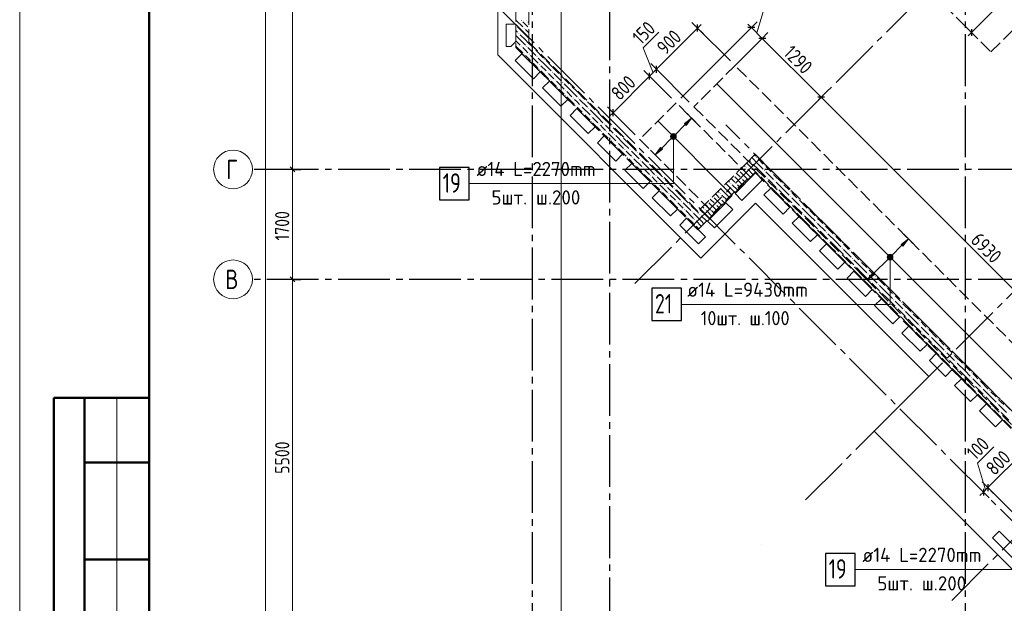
# Model space of a CAD drawing. Header units: millimetres. Extents: x 0 to 43617, y 0 to 59400.
# Tile 2 of 41: x 0 to 15229, y 12320 to 21346. Entities that reach past the tile are written whole.
import ezdxf

# ---------------------------------------------------------------- set-up
doc = ezdxf.new("R2010")
doc.units = ezdxf.units.MM
doc.linetypes.add('______2', pattern=[270, 200, -70])
doc.linetypes.add('______5', pattern=[1100, 800, -100, 100, -100])
for name, color, linetype, lineweight in [('Standard', 7, 'Continuous', 25), ('ДОП Верх по Х', 7, 'Continuous', 25), ('Оси', 40, '______5', 18), ('Позиционная метка номер позиции', 7, 'Continuous', 13), ('Примечания', 7, 'Continuous', 25)]:
    doc.layers.add(name, color=color, linetype=linetype, lineweight=lineweight)
doc.layers.add('ЖБ Перекрытие верхний уровень', color=7, linetype='Continuous', lineweight=25, true_color=0xe0e0ff)
doc.layers.add('ЖБ Стена верхний уровень', color=7, linetype='Continuous', lineweight=25, true_color=0x006e00)
doc.styles.add('GOST 2.304-81', font='txt')
doc.styles.add('ISOCPEUR', font='txt')

msp = doc.modelspace()

# ---------------------------------------------------------------- hatches: boundary and pattern name
at = {"layer": 'ДОП Верх по Х', "linetype": 'Continuous', "lineweight": 13, "transparency": 33554687}
for points in [[(10308, 19710), (10393, 19823), (10280, 19738)], [(10074, 19550), (10137, 19514), (10084, 19567)], [(10074, 19531), (10120, 19504), (10074, 19550)], [(10074, 19550), (10120, 19504), (10137, 19514)], [(10101, 19504), (10074, 19531), (10084, 19514)], [(10074, 19531), (10101, 19504), (10120, 19504)], [(10084, 19567), (10146, 19531), (10101, 19576)], [(10084, 19567), (10137, 19514), (10146, 19531)], [(10101, 19576), (10146, 19531), (10146, 19550)], [(10101, 19576), (10146, 19550), (10120, 19576)], [(10120, 19576), (10146, 19550), (10137, 19567)], [(13660, 17843), (13745, 17956), (13632, 17871)], [(13426, 17683), (13489, 17647), (13436, 17700)], [(13426, 17664), (13472, 17637), (13426, 17683)], [(13426, 17683), (13472, 17637), (13489, 17647)], [(13436, 17700), (13498, 17664), (13453, 17709)], [(13436, 17700), (13489, 17647), (13498, 17664)], [(13453, 17709), (13498, 17664), (13498, 17683)], [(13453, 17709), (13498, 17683), (13472, 17709)], [(13472, 17709), (13498, 17683), (13489, 17700)], [(13453, 17637), (13426, 17664), (13436, 17647)], [(13426, 17664), (13453, 17637), (13472, 17637)]]:
    msp.add_hatch(color=7, dxfattribs=at).paths.add_polyline_path(points)
for points in [[(9940, 19342), (9827, 19257), (9912, 19370)], [(13222, 17404), (13108, 17320), (13193, 17433)]]:
    msp.add_hatch(color=7, dxfattribs=at).paths.add_polyline_path(points, flags=16)
at = {"layer": 'ЖБ Стена верхний уровень', "linetype": 'Continuous', "lineweight": 18, "transparency": 33554687}
for points in [[(7754, 21333), (7761, 21340), (7767, 21333), (7761, 21327)], [(7834, 21333), (7841, 21340), (7847, 21333), (7841, 21327)], [(7674, 21253), (7681, 21260), (7687, 21253), (7681, 21247)], [(7794, 21213), (7801, 21220), (7807, 21213), (7801, 21207)], [(7714, 21133), (7721, 21140), (7727, 21133), (7721, 21127)], [(7754, 20933), (7761, 20940), (7767, 20933), (7761, 20927)], [(7834, 20933), (7841, 20940), (7847, 20933), (7841, 20927)], [(7954, 20893), (7961, 20900), (7967, 20893), (7961, 20887)], [(7794, 20813), (7801, 20820), (7807, 20813), (7801, 20807)], [(7874, 20813), (7881, 20820), (7887, 20813), (7881, 20807)], [(7994, 20773), (8001, 20780), (8007, 20773), (8001, 20767)], [(8114, 20733), (8121, 20740), (8127, 20733), (8121, 20727)], [(7914, 20693), (7921, 20700), (7927, 20693), (7921, 20687)], [(8034, 20653), (8041, 20660), (8047, 20653), (8041, 20647)], [(8034, 20573), (8041, 20580), (8047, 20573), (8041, 20567)], [(8154, 20533), (8161, 20540), (8167, 20533), (8161, 20527)], [(8194, 20413), (8201, 20420), (8207, 20413), (8201, 20407)], [(8234, 20533), (8241, 20540), (8247, 20533), (8241, 20527)], [(8274, 20413), (8281, 20420), (8287, 20413), (8281, 20407)], [(8354, 20493), (8361, 20500), (8367, 20493), (8361, 20487)], [(8314, 20293), (8321, 20300), (8327, 20293), (8321, 20287)], [(8394, 20373), (8401, 20380), (8407, 20373), (8401, 20367)], [(8434, 20253), (8441, 20260), (8447, 20253), (8441, 20247)], [(8514, 20333), (8521, 20340), (8527, 20333), (8521, 20327)], [(8434, 20173), (8441, 20180), (8447, 20173), (8441, 20167)], [(8554, 20133), (8561, 20140), (8567, 20133), (8561, 20127)], [(8634, 20133), (8641, 20140), (8647, 20133), (8641, 20127)], [(8594, 20013), (8601, 20020), (8607, 20013), (8601, 20007)], [(8674, 20013), (8681, 20020), (8687, 20013), (8681, 20007)], [(8754, 20093), (8761, 20100), (8767, 20093), (8761, 20087)], [(8794, 19973), (8801, 19980), (8807, 19973), (8801, 19967)], [(8714, 19893), (8721, 19900), (8727, 19893), (8721, 19887)], [(8834, 19853), (8841, 19860), (8847, 19853), (8841, 19847)], [(8914, 19933), (8921, 19940), (8927, 19933), (8921, 19927)], [(8834, 19773), (8841, 19780), (8847, 19773), (8841, 19767)], [(8954, 19733), (8961, 19740), (8967, 19733), (8961, 19727)], [(9034, 19733), (9041, 19740), (9047, 19733), (9041, 19727)], [(9154, 19693), (9161, 19700), (9167, 19693), (9161, 19687)], [(8994, 19613), (9001, 19620), (9007, 19613), (9001, 19607)], [(9074, 19613), (9081, 19620), (9087, 19613), (9081, 19607)], [(9114, 19493), (9121, 19500), (9127, 19493), (9121, 19487)], [(9194, 19573), (9201, 19580), (9207, 19573), (9201, 19567)], [(9314, 19533), (9321, 19540), (9327, 19533), (9321, 19527)], [(9234, 19453), (9241, 19460), (9247, 19453), (9241, 19447)], [(9234, 19373), (9241, 19380), (9247, 19373), (9241, 19367)], [(9354, 19333), (9361, 19340), (9367, 19333), (9361, 19327)], [(9394, 19213), (9401, 19220), (9407, 19213), (9401, 19207)], [(9434, 19333), (9441, 19340), (9447, 19333), (9441, 19327)], [(9474, 19213), (9481, 19220), (9487, 19213), (9481, 19207)], [(9554, 19293), (9561, 19300), (9567, 19293), (9561, 19287)], [(11394, 19213), (11401, 19220), (11407, 19213), (11401, 19207)], [(9514, 19093), (9521, 19100), (9527, 19093), (9521, 19087)], [(9594, 19173), (9601, 19180), (9607, 19173), (9601, 19167)], [(9634, 19053), (9641, 19060), (9647, 19053), (9641, 19047)], [(9714, 19133), (9721, 19140), (9727, 19133), (9721, 19127)], [(11234, 19053), (11241, 19060), (11247, 19053), (11241, 19047)], [(11314, 19133), (11321, 19140), (11327, 19133), (11321, 19127)], [(11514, 19093), (11521, 19100), (11527, 19093), (11521, 19087)], [(9634, 18973), (9641, 18980), (9647, 18973), (9641, 18967)], [(9754, 18933), (9761, 18940), (9767, 18933), (9761, 18927)], [(9834, 18933), (9841, 18940), (9847, 18933), (9841, 18927)], [(9954, 18893), (9961, 18900), (9967, 18893), (9961, 18887)], [(11046, 18935), (11047, 18933), (11041, 18927), (11039, 18929)], [(11126, 19015), (11127, 19013), (11121, 19007), (11119, 19009)], [(11154, 18893), (11161, 18900), (11167, 18893), (11161, 18887)], [(11234, 18973), (11241, 18980), (11247, 18973), (11241, 18967)], [(11434, 18933), (11441, 18940), (11447, 18933), (11441, 18927)], [(11514, 19013), (11521, 19020), (11527, 19013), (11521, 19007)], [(11554, 18893), (11561, 18900), (11567, 18893), (11561, 18887)], [(11634, 18973), (11641, 18980), (11647, 18973), (11641, 18967)], [(9794, 18813), (9801, 18820), (9807, 18813), (9801, 18807)], [(9874, 18813), (9881, 18820), (9887, 18813), (9881, 18807)], [(9994, 18773), (10001, 18780), (10007, 18773), (10001, 18767)], [(10114, 18733), (10121, 18740), (10127, 18733), (10121, 18727)], [(10914, 18733), (10921, 18740), (10927, 18733), (10921, 18727)], [(10994, 18813), (11001, 18820), (11007, 18813), (11001, 18807)], [(11074, 18813), (11081, 18820), (11087, 18813), (11081, 18807)], [(11594, 18773), (11601, 18780), (11607, 18773), (11601, 18767)], [(11674, 18853), (11681, 18860), (11687, 18853), (11681, 18847)], [(11714, 18733), (11721, 18740), (11727, 18733), (11721, 18727)], [(11794, 18813), (11801, 18820), (11807, 18813), (11801, 18807)], [(9914, 18693), (9921, 18700), (9927, 18693), (9921, 18687)], [(10034, 18653), (10041, 18660), (10047, 18653), (10041, 18647)], [(10034, 18573), (10041, 18580), (10047, 18573), (10041, 18567)], [(10726, 18615), (10727, 18613), (10721, 18607), (10719, 18609)], [(10834, 18653), (10841, 18660), (10847, 18653), (10841, 18647)], [(10834, 18573), (10841, 18580), (10847, 18573), (10841, 18567)], [(11914, 18693), (11921, 18700), (11927, 18693), (11921, 18687)], [(11914, 18613), (11921, 18620), (11927, 18613), (11921, 18607)], [(12034, 18573), (12041, 18580), (12047, 18573), (12041, 18567)], [(10154, 18533), (10161, 18540), (10167, 18533), (10161, 18527)], [(10234, 18533), (10241, 18540), (10247, 18533), (10241, 18527)], [(10354, 18493), (10361, 18500), (10367, 18493), (10361, 18487)], [(10646, 18535), (10647, 18533), (10641, 18527), (10639, 18529)], [(10754, 18493), (10761, 18500), (10767, 18493), (10761, 18487)], [(11834, 18533), (11841, 18540), (11847, 18533), (11841, 18527)], [(11954, 18493), (11961, 18500), (11967, 18493), (11961, 18487)], [(12074, 18453), (12081, 18460), (12087, 18453), (12081, 18447)], [(10194, 18413), (10201, 18420), (10207, 18413), (10201, 18407)], [(10274, 18413), (10281, 18420), (10287, 18413), (10281, 18407)], [(10314, 18293), (10321, 18300), (10327, 18293), (10321, 18287)], [(10394, 18373), (10401, 18380), (10407, 18373), (10401, 18367)], [(10514, 18333), (10521, 18340), (10527, 18333), (10521, 18327)], [(10594, 18413), (10601, 18420), (10607, 18413), (10601, 18407)], [(10674, 18413), (10681, 18420), (10687, 18413), (10681, 18407)], [(11994, 18373), (12001, 18380), (12007, 18373), (12001, 18367)], [(12114, 18333), (12121, 18340), (12127, 18333), (12121, 18327)], [(12194, 18413), (12201, 18420), (12207, 18413), (12201, 18407)], [(12314, 18293), (12321, 18300), (12327, 18293), (12321, 18287)], [(10434, 18253), (10441, 18260), (10447, 18253), (10441, 18247)], [(10434, 18173), (10441, 18180), (10447, 18173), (10441, 18167)], [(12234, 18133), (12241, 18140), (12247, 18133), (12241, 18127)], [(12314, 18213), (12321, 18220), (12327, 18213), (12321, 18207)], [(12434, 18173), (12441, 18180), (12447, 18173), (12441, 18167)], [(12354, 18093), (12361, 18100), (12367, 18093), (12361, 18087)], [(12394, 17973), (12401, 17980), (12407, 17973), (12401, 17967)], [(12474, 18053), (12481, 18060), (12487, 18053), (12481, 18047)], [(12594, 18013), (12601, 18020), (12607, 18013), (12601, 18007)], [(12514, 17933), (12521, 17940), (12527, 17933), (12521, 17927)], [(12714, 17893), (12721, 17900), (12727, 17893), (12721, 17887)], [(12714, 17813), (12721, 17820), (12727, 17813), (12721, 17807)], [(12634, 17733), (12641, 17740), (12647, 17733), (12641, 17727)], [(12754, 17693), (12761, 17700), (12767, 17693), (12761, 17687)], [(12834, 17773), (12841, 17780), (12847, 17773), (12841, 17767)], [(12794, 17573), (12801, 17580), (12807, 17573), (12801, 17567)], [(12874, 17653), (12881, 17660), (12887, 17653), (12881, 17647)], [(12914, 17533), (12921, 17540), (12927, 17533), (12921, 17527)], [(12994, 17613), (13001, 17620), (13007, 17613), (13001, 17607)], [(13114, 17493), (13121, 17500), (13127, 17493), (13121, 17487)], [(13114, 17413), (13121, 17420), (13127, 17413), (13121, 17407)], [(13234, 17373), (13241, 17380), (13247, 17373), (13241, 17367)], [(13034, 17333), (13041, 17340), (13047, 17333), (13041, 17327)], [(13154, 17293), (13161, 17300), (13167, 17293), (13161, 17287)], [(13274, 17253), (13281, 17260), (13287, 17253), (13281, 17247)], [(13394, 17213), (13401, 17220), (13407, 17213), (13401, 17207)], [(13194, 17173), (13201, 17180), (13207, 17173), (13201, 17167)], [(13314, 17133), (13321, 17140), (13327, 17133), (13321, 17127)], [(13514, 17093), (13521, 17100), (13527, 17093), (13521, 17087)], [(13434, 16933), (13441, 16940), (13447, 16933), (13441, 16927)], [(13514, 17013), (13521, 17020), (13527, 17013), (13521, 17007)], [(13634, 16973), (13641, 16980), (13647, 16973), (13641, 16967)], [(13554, 16893), (13561, 16900), (13567, 16893), (13561, 16887)], [(13594, 16773), (13601, 16780), (13607, 16773), (13601, 16767)], [(13674, 16853), (13681, 16860), (13687, 16853), (13681, 16847)], [(13794, 16813), (13801, 16820), (13807, 16813), (13801, 16807)], [(13714, 16733), (13721, 16740), (13727, 16733), (13721, 16727)], [(13914, 16693), (13921, 16700), (13927, 16693), (13921, 16687)], [(13914, 16613), (13921, 16620), (13927, 16613), (13921, 16607)], [(13834, 16533), (13841, 16540), (13847, 16533), (13841, 16527)], [(13954, 16493), (13961, 16500), (13967, 16493), (13961, 16487)], [(14034, 16573), (14041, 16580), (14047, 16573), (14041, 16567)], [(14074, 16453), (14081, 16460), (14087, 16453), (14081, 16447)], [(13994, 16373), (14001, 16380), (14007, 16373), (14001, 16367)], [(14114, 16333), (14121, 16340), (14127, 16333), (14121, 16327)], [(14194, 16413), (14201, 16420), (14207, 16413), (14201, 16407)], [(14314, 16293), (14321, 16300), (14327, 16293), (14321, 16287)], [(14314, 16213), (14321, 16220), (14327, 16213), (14321, 16207)], [(14434, 16173), (14441, 16180), (14447, 16173), (14441, 16167)], [(14234, 16133), (14241, 16140), (14247, 16133), (14241, 16127)], [(14354, 16093), (14361, 16100), (14367, 16093), (14361, 16087)], [(14474, 16053), (14481, 16060), (14487, 16053), (14481, 16047)], [(14594, 16013), (14601, 16020), (14607, 16013), (14601, 16007)], [(14394, 15973), (14401, 15980), (14407, 15973), (14401, 15967)], [(14514, 15933), (14521, 15940), (14527, 15933), (14521, 15927)], [(14714, 15893), (14721, 15900), (14727, 15893), (14721, 15887)], [(14634, 15733), (14641, 15740), (14647, 15733), (14641, 15727)], [(14714, 15813), (14721, 15820), (14727, 15813), (14721, 15807)], [(14754, 15693), (14761, 15700), (14767, 15693), (14761, 15687)], [(14834, 15773), (14841, 15780), (14847, 15773), (14841, 15767)], [(14794, 15573), (14801, 15580), (14807, 15573), (14801, 15567)], [(14874, 15653), (14881, 15660), (14887, 15653), (14881, 15647)], [(14914, 15533), (14921, 15540), (14927, 15533), (14921, 15527)], [(14994, 15613), (15001, 15620), (15007, 15613), (15001, 15607)], [(15114, 15493), (15121, 15500), (15127, 15493), (15121, 15487)], [(15114, 15413), (15121, 15420), (15127, 15413), (15121, 15407)], [(15034, 15333), (15041, 15340), (15047, 15333), (15041, 15327)], [(15154, 15293), (15161, 15300), (15167, 15293), (15161, 15287)], [(15194, 15173), (15201, 15180), (15207, 15173), (15201, 15167)]]:
    msp.add_hatch(color=7, dxfattribs=at).paths.add_polyline_path(points, flags=16)
at = {"layer": 'Позиционная метка номер позиции', "linetype": 'Continuous', "lineweight": 13, "transparency": 33554687}
for points in [[(10149, 19563), (10071, 19563), (10065, 19540)], [(10149, 19563), (10065, 19540), (10155, 19540)], [(10155, 19540), (10065, 19540), (10071, 19518)], [(10133, 19579), (10088, 19579), (10071, 19563)], [(10133, 19579), (10071, 19563), (10149, 19563)], [(10155, 19540), (10071, 19518), (10149, 19518)], [(10149, 19518), (10071, 19518), (10088, 19501)], [(10088, 19579), (10133, 19579), (10110, 19585)], [(10149, 19518), (10088, 19501), (10133, 19501)], [(10133, 19501), (10088, 19501), (10110, 19495)], [(13501, 17696), (13423, 17696), (13417, 17673)], [(13501, 17696), (13417, 17673), (13507, 17673)], [(13507, 17673), (13417, 17673), (13423, 17651)], [(13485, 17712), (13440, 17712), (13423, 17696)], [(13485, 17712), (13423, 17696), (13501, 17696)], [(13507, 17673), (13423, 17651), (13501, 17651)], [(13440, 17712), (13485, 17712), (13462, 17718)], [(13501, 17651), (13423, 17651), (13440, 17634)], [(13501, 17651), (13440, 17634), (13485, 17634)], [(13485, 17634), (13440, 17634), (13462, 17628)]]:
    msp.add_hatch(color=7, dxfattribs=at).paths.add_polyline_path(points)

# ---------------------------------------------------------------- linework, layer by layer
at = {"layer": 'Standard', "color": 7, "linetype": 'Continuous', "lineweight": 13, "transparency": 33554687}
for p, q in [((4221, 19030), (4221, 24530)), ((16781, 23207), (14721, 21147)), ((11401, 21141), (11516, 21521)), ((9849, 20579), (10485, 21216)), ((10485, 21216), (10538, 21269)), ((11317, 21225), (11264, 21278)), ((11485, 21057), (11317, 21225)), ((9644, 20910), (9887, 21153)), ((12397, 20145), (11485, 21057)), ((14721, 21147), (14668, 21094)), ((9796, 20526), (9644, 20910)), ((9743, 20473), (9849, 20579)), ((9177, 19907), (9743, 20473)), ((17297, 15245), (12397, 20145)), ((9177, 19907), (9124, 19854)), ((4221, 17330), (4221, 19030)), ((1500, 15500), (1500, 9000)), ((14815, 14485), (15069, 14739)), ((15541, 14675), (14976, 14109)), ((14940, 14073), (14815, 14485)), ((14905, 14038), (14852, 13985)), ((14976, 14109), (14905, 14038))]:
    msp.add_line(p, q, dxfattribs=at)
at = {"layer": 'Standard', "color": 251, "linetype": 'Continuous', "lineweight": -3, "true_color": 0x656565, "transparency": 33554687}
for p, q in [((11317, 21225), (10225, 20133)), ((10485, 21216), (10397, 21304)), ((10485, 21216), (10574, 21127)), ((10485, 21216), (10993, 20707)), ((11317, 21225), (11229, 21136)), ((11317, 21225), (11405, 21313)), ((14721, 21147), (14632, 21236)), ((11485, 21057), (10993, 20566)), ((11485, 21057), (11396, 20969)), ((11485, 21057), (11573, 21146)), ((14721, 21147), (14809, 21059)), ((9743, 20473), (9654, 20562)), ((9849, 20579), (9760, 20668)), ((9849, 20579), (9937, 20491)), ((9849, 20579), (10357, 20071)), ((9743, 20473), (9831, 20385)), ((9743, 20473), (10083, 20133)), ((12397, 20145), (12308, 20056)), ((12397, 20145), (12485, 20233)), ((12397, 20145), (12397, 20145)), ((9177, 19907), (9089, 19996)), ((9177, 19907), (9265, 19819)), ((9177, 19907), (9518, 19567)), ((4221, 19030), (4096, 19030)), ((4221, 19030), (4346, 19030)), ((4221, 17330), (4096, 17330)), ((4221, 17330), (4346, 17330)), ((4221, 17330), (4221, 17330)), ((14976, 14109), (14887, 14197)), ((14905, 14038), (14817, 14127)), ((14905, 14038), (14993, 13950)), ((14905, 14038), (14905, 14038)), ((14976, 14109), (15064, 14020)), ((14976, 14109), (15452, 13633))]:
    msp.add_line(p, q, dxfattribs=at)
at = {"layer": 'Standard', "color": 7, "linetype": 'Continuous', "lineweight": 25, "transparency": 33554687}
for p, q in [((10485, 21163), (10485, 21269)), ((11370, 21225), (11264, 21225)), ((14721, 21200), (14721, 21094)), ((11538, 21057), (11431, 21057)), ((9849, 20526), (9849, 20632)), ((9743, 20420), (9743, 20526)), ((12450, 20145), (12344, 20145)), ((9177, 19854), (9177, 19961)), ((4258, 18992), (4183, 19068)), ((4258, 17293), (4183, 17368)), ((14905, 14091), (14905, 13985)), ((14976, 14162), (14976, 14056))]:
    msp.add_line(p, q, dxfattribs=at)
at = {"layer": 'Standard', "color": 7, "linetype": 'Continuous', "lineweight": 50, "transparency": 33554687}
for p, q in [((2000, 15500), (527, 15500)), ((527, 15500), (527, 9000)), ((527, 15500), (527, 9000)), ((1000, 15500), (1000, 9000)), ((2000, 14500), (1000, 14500)), ((2000, 13000), (1000, 13000))]:
    msp.add_line(p, q, dxfattribs=at)
at = {"layer": 'Standard', "color": 7, "linetype": 'Continuous', "lineweight": 13, "transparency": 33554687}
msp.add_lwpolyline([(0, 0), (42000, 0), (42000, 59400), (0, 59400), (0, 0)], close=True, dxfattribs=at)
at = {"layer": 'Standard', "color": 7, "linetype": 'Continuous', "lineweight": 50, "transparency": 33554687}
msp.add_lwpolyline([(2000, 58900), (41500, 58900), (41500, 500), (2000, 500), (2000, 58900)], close=True, dxfattribs=at)
at = {"layer": 'Standard', "color": 254, "linetype": 'Continuous', "lineweight": 13, "true_color": 0xc4c4ff, "transparency": 33554687}
msp.add_lwpolyline([(8374, 11080), (33142, 11080), (33142, 57288), (8374, 57288), (8374, 11080)], dxfattribs=at)
at = {"layer": 'Standard', "color": 7, "linetype": 'Continuous', "lineweight": 13, "transparency": 33554687}
for points in [[(3802, 10630), (3802, 33447), (3802, 33447), (3802, 57120)], [(4221, 11830), (4221, 15419), (4221, 15419), (4221, 17330)]]:
    msp.add_lwpolyline(points, dxfattribs=at)
at = {"layer": 'Standard', "color": 251, "linetype": 'Continuous', "lineweight": -3, "true_color": 0x656565, "transparency": 33554687}
msp.add_lwpolyline([(4221, 19030), (4204, 19030), (4204, 19030), (4204, 19030), (4204, 19030), (4204, 19030), (4204, 19030), (4204, 19030), (4204, 19030), (4204, 19030), (4204, 19030), (4204, 19030), (4204, 19030), (4204, 19030), (4204, 19030), (4204, 19030), (4204, 19030), (4204, 19030), (4204, 19030), (4204, 19030), (4204, 19030), (4204, 19030), (4204, 19030), (3700, 19030)], dxfattribs=at)
at = {"layer": 'ДОП Верх по Х', "color": 7, "linetype": 'Continuous', "lineweight": 18, "transparency": 33554687}
for p, q in [((10786, 20349), (17444, 13691)), ((11006, 18644), (9876, 19774))]:
    msp.add_line(p, q, dxfattribs=at)
at = {"layer": 'ДОП Верх по Х', "color": 251, "linetype": 'Continuous', "lineweight": 13, "true_color": 0x494949, "transparency": 33554687}
for p, q in [((10393, 19823), (10280, 19738)), ((10308, 19710), (10393, 19823)), ((10393, 19823), (10322, 19894)), ((10393, 19823), (10464, 19752)), ((10393, 19823), (10393, 19823)), ((10131, 19561), (10294, 19724)), ((10280, 19738), (10308, 19710)), ((9926, 19356), (10089, 19519)), ((10084, 19567), (10084, 19567)), ((10137, 19514), (10137, 19514)), ((9827, 19257), (9912, 19370)), ((9940, 19342), (9827, 19257)), ((9912, 19370), (9940, 19342)), ((9827, 19257), (9757, 19328)), ((9827, 19257), (9898, 19187)), ((9827, 19257), (9827, 19257)), ((13745, 17956), (13674, 18027)), ((13483, 17694), (13646, 17857)), ((13745, 17956), (13632, 17871)), ((13632, 17871), (13660, 17843)), ((13660, 17843), (13745, 17956)), ((13745, 17956), (13816, 17885)), ((13745, 17956), (13745, 17956)), ((13436, 17700), (13436, 17700)), ((13207, 17419), (13441, 17652)), ((13489, 17647), (13489, 17647)), ((13108, 17320), (13038, 17390)), ((13108, 17320), (13193, 17433)), ((13222, 17404), (13108, 17320)), ((13193, 17433), (13222, 17404)), ((13108, 17320), (13179, 17249)), ((13108, 17320), (13108, 17320))]:
    msp.add_line(p, q, dxfattribs=at)
at = {"layer": 'ДОП Верх по Х', "color": 7, "linetype": 'Continuous', "lineweight": 13, "transparency": 33554687}
for p, q in [((7046, 18810), (9154, 18810)), ((10305, 16943), (12435, 16943)), ((13014, 12842), (15122, 12842))]:
    msp.add_line(p, q, dxfattribs=at)
at = {"layer": 'ДОП Верх по Х', "color": 7, "linetype": 'Continuous', "lineweight": 25, "transparency": 33554687}
for points in [[(6494, 18560), (6954, 18560), (6954, 19060), (6494, 19060), (6494, 18560)], [(9775, 16693), (10235, 16693), (10235, 17193), (9775, 17193), (9775, 16693)], [(12462, 12592), (12922, 12592), (12922, 13092), (12462, 13092), (12462, 12592)]]:
    msp.add_lwpolyline(points, dxfattribs=at)
at = {"layer": 'ДОП Верх по Х', "color": 251, "linetype": 'Continuous', "lineweight": 13, "true_color": 0x494949, "transparency": 33554687}
for centre in [(10110, 19540), (13462, 17673)]:
    msp.add_circle(centre, 37.5, dxfattribs=at)
at = {"layer": 'ЖБ Перекрытие верхний уровень', "color": 7, "linetype": 'Continuous', "lineweight": 18, "transparency": 33554687}
for p, q in [((7394, 22670), (7394, 20800)), ((7524, 20930), (7524, 21275)), ((7524, 21275), (7674, 21275)), ((7674, 21275), (7674, 21008)), ((7596, 20930), (7524, 20930)), ((7674, 21008), (7596, 20930)), ((7394, 20800), (10534, 17659)), ((7663, 20714), (7769, 20820)), ((7946, 20432), (7663, 20714)), ((7769, 20820), (8052, 20538)), ((8052, 20538), (7946, 20432)), ((8087, 20290), (8193, 20396)), ((8370, 20007), (8087, 20290)), ((8193, 20396), (8476, 20113)), ((8476, 20113), (8370, 20007)), ((8512, 19866), (8618, 19972)), ((8618, 19972), (8900, 19689)), ((8794, 19583), (8512, 19866)), ((8900, 19689), (8794, 19583)), ((8936, 19442), (9042, 19548)), ((9042, 19548), (9325, 19265)), ((9219, 19159), (8936, 19442)), ((9325, 19265), (9219, 19159)), ((9360, 19017), (9466, 19123)), ((9466, 19123), (9749, 18841)), ((9643, 18734), (9360, 19017)), ((11064, 18656), (11383, 18975)), ((11383, 18975), (11489, 18869)), ((9749, 18841), (9643, 18734)), ((11489, 18869), (11171, 18550)), ((11510, 18635), (11616, 18741)), ((11616, 18741), (11913, 18444)), ((9784, 18593), (9890, 18699)), ((10067, 18310), (9784, 18593)), ((9890, 18699), (10173, 18416)), ((11171, 18550), (11064, 18656)), ((11807, 18338), (11510, 18635)), ((10534, 17659), (11383, 18508)), ((10640, 18232), (10923, 18515)), ((10923, 18515), (11029, 18409)), ((11383, 18508), (14062, 15828)), ((11913, 18444), (11807, 18338)), ((10173, 18416), (10067, 18310)), ((10209, 18169), (10315, 18275)), ((10315, 18275), (10605, 17985)), ((11029, 18409), (10746, 18126)), ((11948, 18197), (12054, 18303)), ((12054, 18303), (12337, 18020)), ((10499, 17879), (10209, 18169)), ((10746, 18126), (10640, 18232)), ((12231, 17914), (11948, 18197)), ((10605, 17985), (10499, 17879)), ((12337, 18020), (12231, 17914)), ((12373, 17773), (12479, 17879)), ((12479, 17879), (12762, 17596)), ((12655, 17490), (12373, 17773)), ((12762, 17596), (12655, 17490)), ((12797, 17348), (12903, 17454)), ((12903, 17454), (13186, 17172)), ((13080, 17065), (12797, 17348)), ((13186, 17172), (13080, 17065)), ((13221, 16924), (13327, 17030)), ((13504, 16641), (13221, 16924)), ((13327, 17030), (13610, 16747)), ((13610, 16747), (13504, 16641)), ((13645, 16500), (13751, 16606)), ((13751, 16606), (14034, 16323)), ((13928, 16217), (13645, 16500)), ((14034, 16323), (13928, 16217)), ((14070, 16076), (14176, 16182)), ((14176, 16182), (14423, 15934)), ((14317, 15828), (14070, 16076)), ((14423, 15934), (14317, 15828)), ((14062, 15828), (13214, 14980)), ((14459, 15687), (14565, 15793)), ((14706, 15439), (14459, 15687)), ((14565, 15793), (14812, 15545)), ((14812, 15545), (14706, 15439)), ((14847, 15298), (14954, 15404)), ((14954, 15404), (15201, 15156)), ((15095, 15050), (14847, 15298)), ((15201, 15156), (15095, 15050)), ((13214, 14980), (18094, 10100)), ((15045, 13332), (15151, 13438)), ((15151, 13438), (15498, 13092)), ((15392, 12986), (15045, 13332))]:
    msp.add_line(p, q, dxfattribs=at)
at = {"layer": 'ЖБ Стена верхний уровень', "color": 251, "linetype": '______2', "lineweight": 13, "true_color": 0x656565, "transparency": 33554687}
for p, q in [((7674, 22870), (7674, 20916)), ((7874, 20998), (7874, 22670)), ((7674, 20916), (10350, 18240)), ((10491, 18381), (7874, 20998)), ((11375, 19265), (11234, 19123)), ((16276, 14365), (11375, 19265)), ((11234, 19123), (10491, 18381)), ((10491, 18098), (11375, 18982)), ((11375, 18982), (16134, 14223)), ((10350, 18240), (10491, 18098))]:
    msp.add_line(p, q, dxfattribs=at)
at = {"layer": 'ЖБ Стена верхний уровень', "color": 9, "linetype": 'Continuous', "lineweight": 18, "true_color": 0xc7c7c7, "transparency": 33554687}
for p, q in [((7674, 21340), (7781, 21233)), ((7674, 21180), (7701, 21153)), ((7821, 21113), (7701, 21233)), ((7821, 21273), (7781, 21313)), ((7861, 21233), (7821, 21273)), ((7821, 21193), (7874, 21140)), ((7861, 21313), (7874, 21300)), ((7741, 21033), (7674, 21100)), ((7674, 21020), (7741, 20953)), ((7741, 21113), (7821, 21033)), ((7741, 21033), (7805, 20970)), ((7821, 21113), (7874, 21060)), ((7821, 21033), (7861, 20993)), ((7674, 20940), (7691, 20923)), ((7691, 20923), (7781, 20833)), ((7821, 20873), (7781, 20913)), ((7805, 20970), (7821, 20953)), ((7861, 20833), (7821, 20873)), ((7861, 20993), (7941, 20913)), ((7861, 20913), (7981, 20793)), ((7981, 20873), (8101, 20753)), ((7821, 20793), (7901, 20713)), ((7901, 20793), (8021, 20673)), ((8141, 20633), (8021, 20753)), ((8141, 20713), (8221, 20633)), ((7981, 20633), (7941, 20673)), ((8021, 20593), (7981, 20633)), ((8061, 20633), (8141, 20553)), ((8141, 20633), (8221, 20553)), ((8221, 20633), (8341, 20513)), ((8061, 20553), (8181, 20433)), ((8221, 20473), (8181, 20513)), ((8261, 20433), (8221, 20473)), ((8261, 20513), (8381, 20393)), ((8381, 20473), (8501, 20353)), ((8221, 20393), (8301, 20313)), ((8301, 20393), (8421, 20273)), ((8381, 20233), (8341, 20273)), ((8541, 20233), (8421, 20353)), ((8541, 20313), (8621, 20233)), ((8421, 20193), (8381, 20233)), ((8461, 20233), (8541, 20153)), ((8461, 20153), (8581, 20033)), ((8541, 20233), (8621, 20153)), ((8621, 20073), (8581, 20113)), ((8621, 20233), (8741, 20113)), ((8661, 20113), (8781, 19993)), ((8661, 20033), (8621, 20073)), ((8621, 19993), (8701, 19913)), ((8701, 19993), (8821, 19873)), ((8781, 20073), (8901, 19953)), ((8941, 19833), (8821, 19953)), ((8781, 19833), (8741, 19873)), ((8821, 19793), (8781, 19833)), ((8861, 19833), (8941, 19753)), ((8941, 19913), (9021, 19833)), ((8941, 19833), (9021, 19753)), ((9021, 19833), (9141, 19713)), ((8861, 19753), (8981, 19633)), ((9021, 19673), (8981, 19713)), ((9061, 19633), (9021, 19673)), ((9061, 19713), (9181, 19593)), ((9181, 19673), (9301, 19553)), ((9021, 19593), (9101, 19513)), ((9101, 19593), (9221, 19473)), ((9341, 19433), (9221, 19553)), ((9341, 19513), (9421, 19433)), ((9181, 19433), (9141, 19473)), ((9221, 19393), (9181, 19433)), ((9261, 19433), (9341, 19353)), ((9261, 19353), (9381, 19233)), ((9341, 19433), (9421, 19353)), ((9421, 19433), (9541, 19313)), ((9421, 19273), (9381, 19313)), ((9461, 19233), (9421, 19273)), ((9421, 19193), (9501, 19113)), ((9461, 19313), (9581, 19193)), ((9501, 19193), (9621, 19073)), ((9581, 19273), (9701, 19153)), ((11421, 19113), (11322, 19212)), ((11362, 19252), (11381, 19233)), ((11421, 19193), (11501, 19113)), ((9581, 19033), (9541, 19073)), ((9741, 19033), (9621, 19153)), ((9741, 19113), (9821, 19033)), ((11181, 19033), (11162, 19052)), ((11202, 19092), (11221, 19073)), ((11341, 19033), (11242, 19132)), ((11282, 19172), (11301, 19153)), ((11341, 19113), (11421, 19033)), ((11421, 19113), (11501, 19033)), ((11581, 19033), (11541, 19073)), ((9621, 18993), (9581, 19033)), ((9661, 19033), (9741, 18953)), ((9661, 18953), (9781, 18833)), ((9741, 19033), (9821, 18953)), ((9821, 18873), (9781, 18913)), ((9821, 19033), (9941, 18913)), ((9861, 18913), (9981, 18793)), ((11021, 18873), (11002, 18892)), ((11061, 18913), (11181, 18793)), ((11082, 18972), (11141, 18913)), ((11141, 18993), (11261, 18873)), ((11221, 18993), (11181, 19033)), ((11261, 19033), (11341, 18953)), ((11261, 18953), (11304, 18910)), ((11341, 19033), (11421, 18953)), ((11421, 19033), (11541, 18913)), ((11461, 18913), (11581, 18793)), ((11541, 18993), (11661, 18873)), ((11621, 18993), (11581, 19033)), ((11661, 18953), (11781, 18833)), ((9861, 18833), (9821, 18873)), ((9821, 18793), (9901, 18713)), ((9901, 18793), (10021, 18673)), ((9981, 18873), (10101, 18753)), ((10141, 18633), (10021, 18753)), ((10941, 18633), (10842, 18732)), ((10882, 18772), (10901, 18753)), ((11021, 18713), (10922, 18812)), ((10962, 18852), (10981, 18833)), ((11061, 18833), (11021, 18873)), ((11021, 18793), (11101, 18713)), ((11101, 18793), (11144, 18750)), ((11181, 18873), (11224, 18830)), ((11581, 18873), (11701, 18753)), ((11741, 18633), (11621, 18753)), ((11821, 18713), (11701, 18833)), ((11821, 18793), (11901, 18713)), ((9981, 18633), (9941, 18673)), ((10021, 18593), (9981, 18633)), ((10061, 18633), (10141, 18553)), ((10141, 18713), (10221, 18633)), ((10141, 18633), (10221, 18553)), ((10221, 18633), (10341, 18513)), ((10741, 18593), (10861, 18473)), ((10781, 18633), (10762, 18652)), ((10821, 18593), (10781, 18633)), ((10802, 18692), (10821, 18673)), ((10861, 18633), (10941, 18553)), ((10941, 18713), (11021, 18633)), ((10941, 18633), (10984, 18590)), ((11021, 18713), (11064, 18670)), ((11021, 18633), (11024, 18630)), ((11741, 18713), (11821, 18633)), ((11741, 18633), (11821, 18553)), ((11821, 18713), (11901, 18633)), ((11821, 18633), (11941, 18513)), ((11981, 18633), (11941, 18673)), ((11941, 18593), (12061, 18473)), ((12021, 18593), (11981, 18633)), ((10061, 18553), (10181, 18433)), ((10221, 18473), (10181, 18513)), ((10261, 18433), (10221, 18473)), ((10261, 18513), (10381, 18393)), ((10381, 18473), (10482, 18372)), ((10562, 18452), (10581, 18433)), ((10621, 18473), (10602, 18492)), ((10661, 18433), (10621, 18473)), ((10661, 18513), (10781, 18393)), ((10682, 18572), (10741, 18513)), ((10781, 18473), (10824, 18430)), ((10861, 18553), (10904, 18510)), ((11861, 18513), (11981, 18393)), ((11981, 18473), (12101, 18353)), ((12061, 18553), (12181, 18433)), ((12221, 18313), (12101, 18433)), ((10221, 18393), (10301, 18313)), ((10301, 18393), (10402, 18292)), ((10402, 18292), (10421, 18273)), ((10442, 18332), (10421, 18353)), ((10541, 18233), (10442, 18332)), ((10482, 18372), (10501, 18353)), ((10621, 18313), (10522, 18412)), ((10541, 18313), (10621, 18233)), ((10621, 18393), (10701, 18313)), ((10621, 18313), (10664, 18270)), ((10701, 18393), (10744, 18350)), ((12141, 18233), (12021, 18353)), ((12141, 18313), (12221, 18233)), ((12221, 18393), (12301, 18313)), ((12221, 18313), (12301, 18233)), ((10362, 18252), (10341, 18273)), ((10381, 18233), (10362, 18252)), ((10421, 18193), (10381, 18233)), ((10461, 18233), (10541, 18153)), ((10461, 18153), (10504, 18110)), ((10541, 18233), (10584, 18190)), ((10621, 18233), (10624, 18230)), ((12141, 18233), (12221, 18153)), ((12221, 18233), (12341, 18113)), ((12381, 18233), (12341, 18273)), ((12341, 18193), (12461, 18073)), ((12421, 18193), (12381, 18233)), ((12461, 18153), (12581, 18033)), ((12261, 18113), (12381, 17993)), ((12381, 18073), (12501, 17953)), ((12621, 17913), (12501, 18033)), ((12621, 17993), (12701, 17913)), ((12541, 17833), (12421, 17953)), ((12541, 17913), (12621, 17833)), ((12541, 17833), (12621, 17753)), ((12621, 17913), (12701, 17833)), ((12621, 17833), (12741, 17713)), ((12781, 17833), (12741, 17873)), ((12821, 17793), (12781, 17833)), ((12661, 17713), (12781, 17593)), ((12741, 17793), (12861, 17673)), ((12781, 17673), (12901, 17553)), ((12861, 17753), (12981, 17633)), ((12941, 17433), (12821, 17553)), ((13021, 17513), (12901, 17633)), ((13021, 17593), (13101, 17513)), ((12941, 17513), (13021, 17433)), ((12941, 17433), (13021, 17353)), ((13021, 17513), (13101, 17433)), ((13021, 17433), (13141, 17313)), ((13181, 17433), (13141, 17473)), ((13141, 17393), (13261, 17273)), ((13221, 17393), (13181, 17433)), ((13061, 17313), (13181, 17193)), ((13181, 17273), (13301, 17153)), ((13261, 17353), (13381, 17233)), ((13421, 17113), (13301, 17233)), ((13341, 17033), (13221, 17153)), ((13341, 17113), (13421, 17033)), ((13421, 17193), (13501, 17113)), ((13421, 17113), (13501, 17033)), ((13581, 17033), (13541, 17073)), ((13341, 17033), (13421, 16953)), ((13421, 17033), (13541, 16913)), ((13461, 16913), (13581, 16793)), ((13541, 16993), (13661, 16873)), ((13621, 16993), (13581, 17033)), ((13661, 16953), (13781, 16833)), ((13581, 16873), (13701, 16753)), ((13741, 16633), (13621, 16753)), ((13821, 16713), (13701, 16833)), ((13821, 16793), (13901, 16713)), ((13741, 16713), (13821, 16633)), ((13741, 16633), (13821, 16553)), ((13821, 16713), (13901, 16633)), ((13821, 16633), (13941, 16513)), ((13981, 16633), (13941, 16673)), ((14021, 16593), (13981, 16633)), ((13861, 16513), (13981, 16393)), ((13941, 16593), (14061, 16473)), ((13981, 16473), (14101, 16353)), ((14061, 16553), (14181, 16433)), ((14141, 16233), (14021, 16353)), ((14221, 16313), (14101, 16433)), ((14141, 16313), (14221, 16233)), ((14221, 16393), (14301, 16313)), ((14221, 16313), (14301, 16233)), ((14141, 16233), (14221, 16153)), ((14221, 16233), (14341, 16113)), ((14381, 16233), (14341, 16273)), ((14341, 16193), (14461, 16073)), ((14421, 16193), (14381, 16233)), ((14461, 16153), (14581, 16033)), ((14261, 16113), (14381, 15993)), ((14381, 16073), (14501, 15953)), ((14621, 15913), (14501, 16033)), ((14621, 15993), (14701, 15913)), ((14541, 15833), (14421, 15953)), ((14541, 15913), (14621, 15833)), ((14621, 15913), (14701, 15833)), ((14781, 15833), (14741, 15873)), ((14541, 15833), (14621, 15753)), ((14621, 15833), (14741, 15713)), ((14661, 15713), (14781, 15593)), ((14741, 15793), (14861, 15673)), ((14821, 15793), (14781, 15833)), ((14861, 15753), (14981, 15633)), ((14781, 15673), (14901, 15553)), ((14941, 15433), (14821, 15553)), ((15021, 15513), (14901, 15633)), ((15021, 15593), (15101, 15513)), ((14941, 15513), (15021, 15433)), ((14941, 15433), (15021, 15353)), ((15021, 15513), (15101, 15433)), ((15021, 15433), (15141, 15313)), ((15181, 15433), (15141, 15473)), ((15141, 15393), (15261, 15273)), ((15221, 15393), (15181, 15433)), ((15061, 15313), (15181, 15193)), ((15181, 15273), (15301, 15153)), ((15341, 15033), (15221, 15153))]:
    msp.add_line(p, q, dxfattribs=at)
at = {"layer": 'Оси', "color": 8, "linetype": '______5', "lineweight": -3, "transparency": 33554687}
for p, q in [((9124, 57820), (9124, 7100)), ((7924, 57420), (7924, 7100)), ((14624, 57420), (14624, 7100)), ((9516, 17264), (28172, 35920)), ((12153, 13919), (31163, 32929)), ((14416, 12363), (33072, 31020)), ((16513, 12430), (7200, 21743)), ((17362, 13278), (10923, 19717)), ((33224, 19030), (3600, 19030)), ((33224, 17330), (3600, 17330)), ((11467, 13233), (11467, 13233)), ((11467, 13233), (11467, 13233))]:
    msp.add_line(p, q, dxfattribs=at)
at = {"layer": 'Оси', "color": 7, "linetype": 'Continuous', "lineweight": 13, "transparency": 33554687}
for centre in [(3300, 19030), (3300, 17330)]:
    msp.add_circle(centre, 300, dxfattribs=at)
at = {"layer": 'Позиционная метка номер позиции', "color": 7, "linetype": 'Continuous', "lineweight": 13, "transparency": 33554687}
for p, q in [((10065, 19540), (10065, 19540)), ((10110, 19585), (10110, 19585)), ((10110, 19495), (10110, 19495)), ((10155, 19540), (10155, 19540)), ((13417, 17673), (13417, 17673)), ((13462, 17718), (13462, 17718)), ((13507, 17673), (13507, 17673)), ((13462, 17628), (13462, 17628))]:
    msp.add_line(p, q, dxfattribs=at)
for points in [[(10110, 19540), (10110, 18810), (6954, 18810)], [(13462, 17673), (13462, 16943), (10235, 16943)], [(16078, 13572), (16078, 12842), (12922, 12842)]]:
    msp.add_lwpolyline(points, dxfattribs=at)
for centre in [(10110, 19540), (13462, 17673)]:
    msp.add_circle(centre, 45, dxfattribs=at)
at = {"layer": 'Примечания', "color": 7, "linetype": '______2', "lineweight": 18, "transparency": 33554687}
for p, q in [((15023, 20846), (17498, 23320)), ((12958, 22910), (15023, 20846)), ((11064, 20637), (10428, 20000)), ((17732, 13969), (11064, 20637)), ((10154, 20062), (9588, 19496)), ((11294, 18922), (10154, 20062)), ((10428, 20000), (17096, 13332)), ((9588, 19496), (10728, 18356)), ((10728, 18356), (11294, 18922))]:
    msp.add_line(p, q, dxfattribs=at)

# ---------------------------------------------------------------- texts
at = {"layer": 'Standard', "color": 7, "linetype": 'Continuous', "lineweight": 25, "transparency": 33554687, "char_height": 220, "attachment_point": 7, "style": 'GOST 2.304-81'}
for s, insert, width, rotation in [('150', (9609, 20945), 469.52, 45), ('900', (9988, 20789), 531.97, 45), ('1290', (11799, 20813), 625.74, 315), ('800', (9281, 20082), 531.97, 45), ('1700', (4170, 17930), 625.74, 90), ('6930', (14694, 17918), 657.05, 315), ('5500', (4171, 14322), 641.48, 90), ('100', (14780, 14520), 485.08, 45), ('800', (15079, 14283), 531.97, 45)]:
    msp.add_mtext(s, dxfattribs=dict(at, insert=insert, width=width, rotation=rotation))
at = {"layer": 'ДОП Верх по Х', "color": 7, "linetype": 'Continuous', "lineweight": 13, "transparency": 33554687, "attachment_point": 7, "style": 'ISOCPEUR'}
for s, insert, char_height, width in [('\\W0.96;ø14 L=2270mm ', (7066, 18927), 220, 2172.62), ('\\W0.75;19', (6544, 18670), 300, 472.29), ('\\W0.97;5шт. ш.200 ', (7297, 18487), 220, 1712.33), ('\\W0.96;ø14 L=9430mm ', (10325, 17060), 220, 2194.71), ('\\W0.75;21', (9825, 16803), 300, 472.29), ('\\W0.93;10шт. ш.100 ', (10534, 16620), 220, 1773.34), ('\\W0.96;ø14 L=2270mm ', (13034, 12959), 220, 2172.6), ('\\W0.75;19', (12512, 12702), 300, 472.27), ('\\W0.97;5шт. ш.200 ', (13265, 12519), 220, 1712.33)]:
    msp.add_mtext(s, dxfattribs=dict(at, insert=insert, char_height=char_height, width=width))
at = {"layer": 'Оси', "color": 7, "linetype": 'Continuous', "lineweight": 25, "transparency": 33554687, "char_height": 300, "attachment_point": 7, "style": 'ISOCPEUR'}
for s, insert, width in [('\\W0.78;Г', (3195, 18880), 326.41), ('\\W0.80;В', (3180, 17180), 359.83)]:
    msp.add_mtext(s, dxfattribs=dict(at, insert=insert, width=width))

doc.saveas('drawing.dxf')
